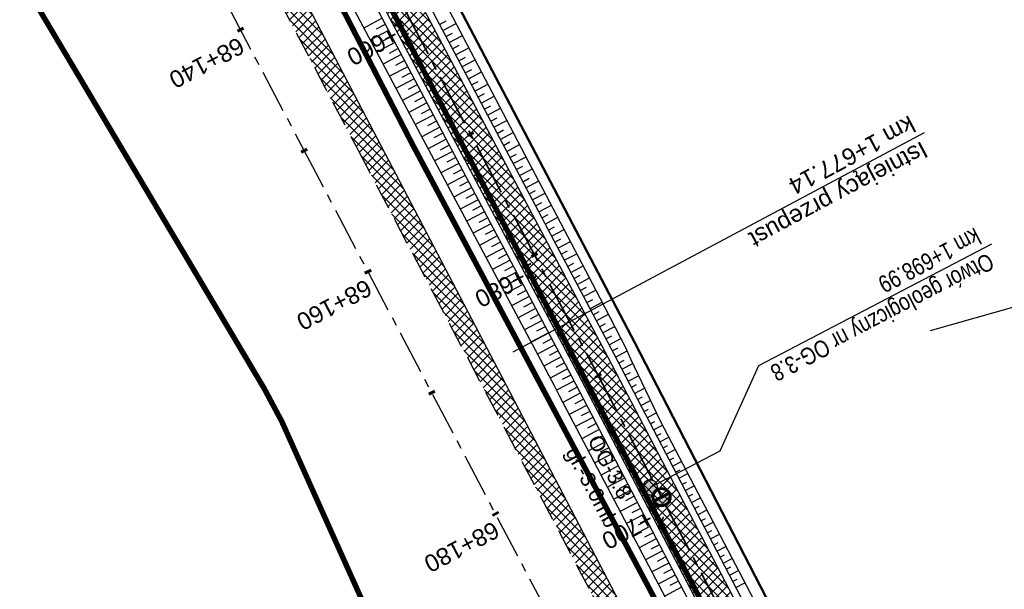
# Model space of a CAD drawing. Header units: metres. Extents: x 7529615 to 7533751, y 5721195 to 5727898.
# Tile 97 of 138: x 7530465 to 7530537, y 5726289 to 5726330. Entities that reach past the tile are written whole.
import ezdxf

# ---------------------------------------------------------------- set-up
doc = ezdxf.new("R2010")
doc.units = ezdxf.units.M
for name, pattern in [('CENTER', [50.8, 31.75, -6.35, 6.35, -6.35]), ('CENTER2', [28.575, 19.05, -3.175, 3.175, -3.175]), ('HIDDEN', [9.525, 6.35, -3.175])]:
    doc.linetypes.add(name, pattern=pattern)
for name, color, linetype in [('C-DROGI-SYTUACJA-ETYKIETY', 7, 'Continuous'), ('D-hatch-pobocza', 131, 'Continuous'), ('D-otw-geotechniczne', 4, 'Continuous'), ('D-pobocza', 60, 'Continuous'), ('D-rowy', 160, 'Continuous'), ('D-skarpa', 2, 'Continuous'), ('D-skarpa-kreskowanie', 2, 'Continuous')]:
    doc.layers.add(name, color=color, linetype=linetype)
for name, color, linetype, lineweight, true_color in [('D-hatch-ciag-pieszo-rowerowy', 7, 'Continuous', 13, 0xff9f80), ('D-linia-podzialowa-ZRID', 7, 'Continuous', 50, 0x40ff00), ('D-podzialy-dzialek-etap-III', 7, 'Continuous', 30, 0xff0040)]:
    doc.layers.add(name, color=color, linetype=linetype, lineweight=lineweight, true_color=true_color)
for name, color, linetype, lineweight in [('D-krawędzie', 3, 'Continuous', 30), ('D-obrzeża', 2, 'Continuous', 30), ('D-opisy', 2, 'Continuous', 30), ('D-otw-geotechniczne-opis', 7, 'Continuous', 30), ('D-oś', 2, 'CENTER', 30), ('D-pas-drogowy', 7, 'HIDDEN', 50)]:
    doc.layers.add(name, color=color, linetype=linetype, lineweight=lineweight)
doc.layers.add('poprzeczki', color=7, linetype='Continuous', true_color=0x0000c7)
doc.styles.add('2mm08', font='arial.ttf', dxfattribs={"width": 0.8})
doc.styles.add('ARIAL', font='arial.ttf', dxfattribs={"height": 1})
doc.styles.get("Standard").update_dxf_attribs({"font": 'arial.ttf'})
pattern_1 = [(45, (0, 0), (-0.33675960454, 0.33675960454), []), (135, (0, 0), (-0.33675960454, -0.33675960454), [])]

# ---------------------------------------------------------------- blocks, each defined once
blk = doc.blocks.new('AeccTickLine')
at = {"color": 0, "linetype": 'ByBlock', "lineweight": -2}
blk.add_line((0, 1), (0, -1), dxfattribs=at)
blk = doc.blocks.new('kilometraz')
at = {"linetype": 'ByBlock', "lineweight": -2}
blk.add_hatch(color=0, dxfattribs=at).paths.add_polyline_path([(0, -0.28125, 0.41421356), (0.28125, 0, 0.41421356), (0, 0.28125)])
at = {"color": 0, "linetype": 'ByBlock', "lineweight": -2}
blk.add_line((0, 0.28125), (0, -0.28125), dxfattribs=at)
blk.add_circle((0, 0), 0.28125, dxfattribs=at)
blk = doc.blocks.new('otwor')
at = {"layer": 'D-otw-geotechniczne', "lineweight": 25}
h = blk.add_hatch(color=256, dxfattribs=at)
edge = h.paths.add_edge_path()
edge.add_arc((0, 0), 1.16, 0, 360)
blk.add_circle((0, 0), 1.16, dxfattribs=at)

msp = doc.modelspace()

# ---------------------------------------------------------------- hatches: boundary and pattern name
at = {"layer": 'D-hatch-ciag-pieszo-rowerowy'}
h = msp.add_hatch(dxfattribs=at)
h.set_pattern_fill('ANSI37', color=256, scale=0.15, style=0)
h.set_pattern_definition(pattern_1)
edge = h.paths.add_edge_path()
edge.add_line((7530579.999, 5726163.494), (7530582.284, 5726164.519))
edge.add_line((7530582.284, 5726164.519), (7530574.938, 5726178.434))
edge.add_arc((7530619.154, 5726201.777), 50, 202.668, 207.83183, ccw=False)
edge.add_line((7530573.016, 5726182.508), (7530570.15, 5726189.371))
edge.add_arc((7530524.012, 5726170.102), 50, 22.668, 27.59344)
edge.add_line((7530568.325, 5726193.262), (7530565.111, 5726199.411))
edge.add_arc((7530529.661, 5726180.883), 40, 27.59344, 33.13089)
edge.add_line((7530563.158, 5726202.745), (7530555.511, 5726214.462))
edge.add_arc((7530589.008, 5726236.325), 40, 208.44752, 213.13089, ccw=False)
edge.add_line((7530553.837, 5726217.27), (7530543.028, 5726237.223))
edge.add_line((7530543.028, 5726237.223), (7530528.099, 5726266.319))
edge.add_line((7530528.099, 5726266.319), (7530507.524, 5726305.704))
edge.add_line((7530507.524, 5726305.704), (7530488.366, 5726341.909))
edge.add_line((7530488.366, 5726341.909), (7530485.291, 5726347.724))
edge.add_line((7530485.291, 5726347.724), (7530482.337, 5726347.963))
edge.add_line((7530482.337, 5726347.963), (7530486.156, 5726340.739))
edge.add_line((7530486.156, 5726340.739), (7530505.312, 5726304.54))
edge.add_line((7530505.312, 5726304.54), (7530525.878, 5726265.169))
edge.add_line((7530525.878, 5726265.169), (7530540.816, 5726236.057))
edge.add_line((7530540.816, 5726236.057), (7530551.688, 5726215.99))
edge.add_arc((7530586.858, 5726235.044), 40, 208.44752, 213.13089)
edge.add_line((7530553.361, 5726213.182), (7530560.998, 5726201.48))
edge.add_arc((7530527.501, 5726179.618), 40, 27.59344, 33.13089, ccw=False)
edge.add_line((7530562.951, 5726198.146), (7530566.06, 5726192.199))
edge.add_arc((7530521.747, 5726169.039), 50, 22.668, 27.59344, ccw=False)
edge.add_line((7530567.884, 5726188.309), (7530570.753, 5726181.44))
edge.add_arc((7530616.891, 5726200.71), 50, 202.668, 207.83183)
edge.add_line((7530572.675, 5726177.366), (7530579.999, 5726163.494))
at = {"layer": 'D-hatch-pobocza'}
h = msp.add_hatch(dxfattribs=at)
h.set_pattern_fill('ANSI37', color=256, scale=0.15, style=0)
h.set_pattern_definition(pattern_1)
h.paths.add_polyline_path([(7530484.05, 5726334.34), (7530471.92, 5726357.11), (7530458.95, 5726381.07), (7530447.57, 5726403.23), (7530435.55, 5726425.46), (7530424.34, 5726446.96), (7530408.22, 5726477.68), (7530396.72, 5726499.26), (7530381.74, 5726527.87), (7530371.44, 5726547.5), (7530359.58, 5726569.81), (7530349.42, 5726588.72), (7530332.29, 5726621.37), (7530323.72, 5726638.05), (7530306.54, 5726670.82), (7530298.56, 5726686.33), (7530287.26, 5726707.54), (7530284.291, 5726713.261), (7530282.67, 5726712.404), (7530284.501, 5726708.94), (7530291.376, 5726695.94), (7530296.046, 5726687.107), (7530304.464, 5726671.187), (7530316.604, 5726648.181), (7530333.058, 5726617.014), (7530350.004, 5726585.006), (7530367.258, 5726552.316), (7530385.763, 5726517.235), (7530404.054, 5726482.546), (7530421.087, 5726450.182), (7530442.442, 5726409.661), (7530463.421, 5726369.85), (7530489.269, 5726320.828), (7530506.412, 5726288.291), (7530524.315, 5726254.784), (7530540.549, 5726224.891), (7530548.273, 5726210.669), (7530551.697, 5726207.035), (7530543.21, 5726222.9), (7530538.34, 5726232.11), (7530533.7, 5726240.35), (7530511.95, 5726280.97), (7530499.24, 5726305.31)])

# ---------------------------------------------------------------- linework, layer by layer
at = {"layer": 'D-krawędzie', "linetype": 'HIDDEN', "ltscale": 0.3}
msp.add_lwpolyline([(7530333.058, 5726617.014), (7530350.004, 5726585.006), (7530367.258, 5726552.316), (7530385.763, 5726517.235), (7530404.054, 5726482.546), (7530421.087, 5726450.182), (7530442.442, 5726409.661), (7530463.421, 5726369.85), (7530489.269, 5726320.828), (7530506.412, 5726288.291), (7530524.315, 5726254.784), (7530540.549, 5726224.891), (7530548.24, 5726210.73)], dxfattribs=at)
at = {"layer": 'D-linia-podzialowa-ZRID', "color": 12, "ltscale": 15, "true_color": 0xc70000}
msp.add_lwpolyline([(7530343.244, 5726623.649), (7530360.23, 5726591.747), (7530383.209, 5726548.059), (7530406.018, 5726503.606), (7530427.465, 5726462.62), (7530447.928, 5726424.388), (7530471.127, 5726379.921), (7530490.501, 5726343.033), (7530509.499, 5726306.733), (7530529.89, 5726267.244), (7530543.852, 5726238.99), (7530554.809, 5726218.944), (7530559.027, 5726212.223), (7530563.061, 5726206.41), (7530566.934, 5726200.464), (7530569.771, 5726194.902), (7530571.473, 5726191.282), (7530572.839, 5726188.025), (7530575.295, 5726182.035), (7530579.737, 5726173.306), (7530583.3, 5726167.41), (7530583.3, 5726167.41), (7530583.3, 5726167.41)], dxfattribs=at)
at = {"layer": 'D-obrzeża'}
for points in [[(7530341.029, 5726622.467), (7530357.948, 5726590.066), (7530380.911, 5726546.861), (7530404.057, 5726502.584), (7530425.547, 5726461.605), (7530445.927, 5726422.724), (7530468.894, 5726378.737), (7530488.366, 5726341.909), (7530507.524, 5726305.704), (7530528.099, 5726266.319), (7530543.028, 5726237.223), (7530553.837, 5726217.27, 0.020438), (7530555.511, 5726214.462), (7530563.158, 5726202.745, -0.024166), (7530565.111, 5726199.411), (7530568.325, 5726193.262, -0.021495), (7530570.15, 5726189.371), (7530573.016, 5726182.508, 0.022535), (7530574.938, 5726178.434), (7530582.467, 5726164.173, 0.144123), (7530586.407, 5726160.127), (7530591.402, 5726157.316, -0.143266), (7530593.364, 5726155.308), (7530594.228, 5726153.684)], [(7530338.815, 5726621.306), (7530355.736, 5726588.901), (7530378.7, 5726545.696), (7530401.842, 5726501.425), (7530423.333, 5726460.444), (7530443.712, 5726421.565), (7530466.681, 5726377.574), (7530486.156, 5726340.739), (7530505.312, 5726304.54), (7530525.878, 5726265.169), (7530540.816, 5726236.057), (7530551.688, 5726215.99, 0.020438), (7530553.361, 5726213.182), (7530560.998, 5726201.48, -0.024166), (7530562.951, 5726198.146), (7530566.06, 5726192.199, -0.021495), (7530567.884, 5726188.309), (7530570.753, 5726181.44, 0.022535), (7530572.675, 5726177.366), (7530580.714, 5726162.138, 0.101584), (7530584.546, 5726157.479), (7530584.686, 5726157.365, -0.100735), (7530588.495, 5726152.75), (7530588.874, 5726152.037)]]:
    msp.add_lwpolyline(points, format="xyb", dxfattribs=at)
at = {"layer": 'D-opisy'}
msp.add_line((7530500.62, 5726306.08), (7530530.688, 5726322.12), dxfattribs=at)
at = {"layer": 'D-otw-geotechniczne-opis', "linetype": 'ByBlock', "lineweight": 30}
msp.add_lwpolyline([(7530535.578, 5726313.962), (7530518.557, 5726305.07), (7530515.72, 5726298.827), (7530510.632, 5726296.169)], dxfattribs=at)
at = {"layer": 'D-oś', "ltscale": 0.1}
msp.add_lwpolyline([(7530594.845, 5726110.895), (7530540.21, 5726214.45), (7530503.32, 5726286.651), (7530486.173, 5726319.196), (7530460.325, 5726368.218), (7530439.346, 5726408.03), (7530417.989, 5726448.552), (7530400.958, 5726480.914), (7530382.667, 5726515.602), (7530364.162, 5726550.682), (7530346.91, 5726583.371), (7530329.964, 5726615.378), (7530313.508, 5726646.548)], dxfattribs=at)
at = {"layer": 'D-oś', "linetype": 'CENTER2', "lineweight": 35, "ltscale": 0.2}
msp.add_lwpolyline([(7530467.787, 5726378.156), (7530487.261, 5726341.324), (7530506.418, 5726305.122), (7530526.989, 5726265.744), (7530541.922, 5726236.64), (7530552.763, 5726216.63, 0.020438), (7530554.436, 5726213.822), (7530562.078, 5726202.113, -0.024166), (7530564.031, 5726198.778), (7530567.392, 5726192.349, -0.021495), (7530568.851, 5726189.237), (7530572.059, 5726181.558, 0.022535), (7530573.596, 5726178.299), (7530581.269, 5726163.764, 0.096558), (7530584.871, 5726159.294), (7530589.549, 5726155.354, -0.108108), (7530591.633, 5726152.643), (7530599.06, 5726136.869, -0.193566), (7530599.404, 5726130.909), (7530599.097, 5726129.998, 0.223174), (7530599.583, 5726125.774), (7530602.576, 5726120.93, -0.017191)], format="xyb", dxfattribs=at)
at = {"layer": 'D-pas-drogowy', "ltscale": 0.2, "flags": 128}
msp.add_lwpolyline([(7531633.019, 5724182.834, 0.4, 0.4, 0), (7531617.559, 5724211.608, 0.4, 0.4, 0), (7531566.784, 5724302.736, 0.4, 0.4, 0), (7531538.419, 5724356.47, 0.4, 0.4, 0), (7531526.32, 5724379.39, 0.4, 0.4, 0), (7531516.102, 5724393.607, 0.4, 0.4, 0.001485), (7531513.78, 5724396.838, 0.4, 0.4, 0), (7531501.87, 5724413.41, 0.4, 0.4, 0), (7531474.926, 5724464.508, 0.4, 0.4, 0), (7531446.2, 5724518.992, 0.4, 0.4, 0), (7531424.962, 5724559.262, 0.4, 0.4, 0), (7531398.444, 5724609.566, 0.4, 0.4, 0), (7531379.647, 5724645.216, 0.4, 0.4, 0), (7531365.23, 5724672.56, 0.4, 0.4, 0), (7531341.306, 5724717.915, 0.4, 0.4, 0), (7531312.9, 5724771.789, 0.4, 0.4, 0), (7531292.591, 5724810.307, 0.4, 0.4, 0), (7531259.392, 5724873.271, 0.4, 0.4, 0), (7531233.74, 5724921.923, 0.4, 0.4, 0), (7531203.073, 5724980.092, 0.4, 0.4, 0), (7531173.471, 5725036.225, 0.4, 0.4, 0), (7531168.27, 5725046.09, 0.4, 0.4, 0), (7531172.29, 5725062.58, 0.4, 0.4, 0), (7531166.31, 5725074.58, 0.4, 0.4, 0), (7531150.32, 5725079.6, 0.4, 0.4, 0), (7531141.5, 5725096.43, 0.4, 0.4, 0), (7531109.312, 5725157.814, 0.4, 0.4, 0), (7531086.641, 5725201.048, 0.4, 0.4, 0), (7531059.198, 5725253.384, 0.4, 0.4, 0), (7531028.207, 5725312.489, 0.4, 0.4, 0), (7530999.105, 5725367.99, 0.4, 0.4, 0), (7530956.248, 5725449.725, 0.4, 0.4, 0), (7530924.398, 5725510.464, 0.4, 0.4, 0), (7530897.51, 5725561.74, 0.4, 0.4, 0), (7530894.46, 5725566.14, 0.4, 0.4, 0), (7530892.16, 5725570.49, 0.4, 0.4, 0), (7530869.363, 5725613.307, 0.4, 0.4, 0), (7530861.694, 5725627.705, 0.4, 0.4, 0), (7530852.74, 5725644.52, 0.4, 0.4, 0), (7530831.51, 5725684.2, 0.4, 0.4, 0), (7530811.13, 5725722.52, 0.4, 0.4, 0), (7530792.348, 5725757.941, 0.4, 0.4, 0), (7530768.03, 5725803.8, 0.4, 0.4, 0), (7530748.769, 5725840.179, 0.4, 0.4, 0), (7530727.7, 5725879.97, 0.4, 0.4, 0), (7530712.098, 5725909.545, 0.4, 0.4, 0), (7530693.644, 5725944.645, 0.4, 0.4, 0), (7530665.702, 5725997.539, 0.4, 0.4, 0), (7530641.76, 5726042.88, 0.4, 0.4, 0), (7530616.5, 5726091.48, 0.4, 0.4, 0), (7530604.628, 5726114.32, 0.4, 0.4, -0.007763), (7530602.5, 5726118.43, 0.4, 0.4, 0), (7530603.992, 5726123.395, 0.4, 0.4, 0), (7530606.53, 5726131.84, 0.4, 0.4, 0), (7530603.27, 5726136.83, 0.4, 0.4, 0), (7530593.776, 5726151.369, 0.4, 0.4, 0), (7530590.203, 5726156.84, 0.4, 0.4, 0), (7530583.3, 5726167.41, 0.4, 0.4, 0), (7530580.578, 5726170.428, 0.4, 0.4, 0), (7530575.85, 5726175.67, 0.4, 0.4, 0), (7530569.01, 5726186.66, 0.4, 0.4, 0), (7530562.555, 5726199.189, 0.4, 0.4, 0), (7530555.67, 5726211.39, 0.4, 0.4, 0), (7530548.29, 5726224.23, 0.4, 0.4, 0), (7530540.58, 5726237.71, 0.4, 0.4, 0), (7530532.68, 5726252.65, 0.4, 0.4, 0), (7530524.06, 5726269.35, 0.4, 0.4, 0), (7530502.82, 5726309.91, 0.4, 0.4, 0), (7530488.83, 5726336.63, 0.4, 0.4, 0), (7530466.03, 5726380.16, 0.4, 0.4, 0), (7530438.47, 5726432.77, 0.4, 0.4, 0), (7530424.53, 5726459.09, 0.4, 0.4, 0), (7530401.63, 5726502.97, 0.4, 0.4, 0), (7530383.38, 5726538.06, 0.4, 0.4, 0), (7530353.97, 5726593.52, 0.4, 0.4, 0), (7530338.47, 5726622.74, 0.4, 0.4, 0), (7530322.01, 5726653.88, 0.4, 0.4, 0), (7530297.54, 5726700.33, 0.4, 0.4, 0), (7530287.38, 5726719.6, 0.4, 0.4, 0), (7530285.95, 5726722.316, 0.4, 0.4, 0), (7530280.26, 5726733.12, 0.4, 0.4, 0), (7530266.73, 5726758.74, 0.4, 0.4, 0), (7530260.42, 5726770.47, 0.4, 0.4, 0), (7530253.25, 5726783.82, 0.4, 0.4, 0), (7530244.95, 5726799.33, 0.4, 0.4, 0), (7530239.39, 5726808.49, 0.4, 0.4, 0), (7530238.29, 5726807.9, 0.4, 0.4, 0), (7530218.11, 5726850.67, 0.4, 0.4, 0), (7530175.907, 5726928.168, 0.4, 0.4, 0), (7530096.68, 5727076.15, 0.4, 0.4, 0), (7530094.68, 5727079.89, 0.4, 0.4, 0), (7530064.597, 5727135.523, 0.4, 0.4, 0), (7530046.731, 5727168.892, 0.4, 0.4, 0), (7530025.803, 5727208.461, 0.4, 0.4, 0), (7530012.847, 5727232.979, 0.4, 0.4, 0), (7529994.15, 5727268.45, 0.4, 0.4, 0), (7529981.671, 5727291.93, 0.4, 0.4, 0), (7529949.89, 5727351.73, 0.4, 0.4, 0), (7529924.75, 5727399.03, 0.4, 0.4, 0), (7529915.516, 5727417.1, 0.4, 0.4, 0), (7529885.83, 5727475.19, 0.4, 0.4, 0), (7529862.56, 5727519.97, 0.4, 0.4, 0), (7529852.985, 5727538.191, 0.4, 0.4, 0), (7529836.513, 5727569.511, 0.4, 0.4, 0), (7529815.369, 5727609.141, 0.4, 0.4, 0), (7529792.795, 5727651.247, 0.4, 0.4, 0), (7529774.199, 5727685.858, 0.4, 0.4, 0), (7529746.966, 5727736.059, 0.4, 0.4, 0), (7529733.92, 5727757.62, 0.4, 0.4, 0), (7529708.607, 5727806.389, 0.4, 0.4, 0), (7529688.492, 5727796.345, 0.4, 0.4, 0), (7529723.55, 5727729.88, 0.4, 0.4, 0), (7529725.42, 5727730.2, 0.4, 0.4, 0), (7529735.38, 5727711.28, 0.4, 0.4, 0), (7529739.21, 5727707.77, 0.4, 0.4, 0), (7529753.31, 5727681.13, 0.4, 0.4, 0), (7529755.178, 5727682.114, 0.4, 0.4, 0), (7529792.102, 5727611.923, 0.4, 0.4, 0), (7529811.741, 5727574.662, 0.4, 0.4, 0), (7529835.194, 5727530.193, 0.4, 0.4, 0), (7529857.56, 5727487.787, 0.4, 0.4, 0), (7529875.155, 5727454.426, 0.4, 0.4, 0), (7529890.63, 5727425.131, 0.4, 0.4, 0), (7529900.671, 5727406.159, 0.4, 0.4, 0), (7529953.284, 5727306.747, 0.4, 0.4, 0), (7529983.208, 5727250.207, 0.4, 0.4, 0), (7530015.379, 5727189.42, 0.4, 0.4, 0), (7530062.319, 5727099.625, 0.4, 0.4, 0), (7530100.06, 5727027.16, 0.4, 0.4, 0), (7530105.06, 5727018.32, 0.4, 0.4, 0), (7530143.175, 5726945.066, 0.4, 0.4, 0), (7530170.547, 5726892.961, 0.4, 0.4, 0), (7530195.92, 5726850.75, 0.4, 0.4, 0), (7530194.71, 5726849.15, 0.4, 0.4, 0), (7530197.22, 5726845.06, 0.4, 0.4, 0), (7530254.03, 5726738.21, 0.4, 0.4, 0), (7530261.371, 5726724.163, 0.4, 0.4, 0), (7530281.54, 5726685.57, 0.4, 0.4, 0), (7530289.214, 5726671.967, 0.4, 0.4, 0), (7530300.51, 5726651.778, 0.4, 0.4, 0), (7530303.939, 5726645.168, 0.4, 0.4, 0), (7530334.708, 5726583.665, 0.4, 0.4, 0), (7530397.759, 5726458.5, 0.4, 0.4, 0), (7530450.41, 5726357.28, 0.4, 0.4, 0), (7530482.4, 5726303.41, 0.4, 0.4, 0), (7530483.688, 5726301.003, 0.4, 0.4, 0), (7530491.35, 5726283.94, 0.4, 0.4, 0), (7530512.67, 5726243.78, 0.4, 0.4, 0), (7530529.43, 5726209.46, 0.4, 0.4, 0), (7530571.29, 5726130.56, 0.4, 0.4, 0), (7530581.28, 5726107.21, 0.4, 0.4, 0), (7530591.16, 5726088.44, 0.4, 0.4, 0), (7530597.42, 5726080.68, 0.4, 0.4, 0), (7530607.21, 5726063.51, 0.4, 0.4, 0), (7530610.82, 5726061.93, 0.4, 0.4, 0), (7530634.935, 5726016.147, 0.4, 0.4, 0), (7530642.914, 5726001.078, 0.4, 0.4, 0), (7530695.12, 5725902.09, 0.4, 0.4, 0), (7530708.718, 5725876.303, 0.4, 0.4, 0), (7530755.54, 5725787.51, 0.4, 0.4, 0), (7530802.56, 5725694.925, 0.4, 0.4, 0), (7530840.085, 5725624.059, 0.4, 0.4, 0), (7530865.243, 5725577.494, 0.4, 0.4, 0), (7530914.557, 5725484.684, 0.4, 0.4, 0), (7530964.182, 5725390.836, 0.4, 0.4, 0), (7531008.007, 5725307.954, 0.4, 0.4, 0), (7531059.253, 5725211.041, 0.4, 0.4, 0), (7531127.66, 5725081.67, 0.4, 0.4, 0), (7531345.12, 5724669.94, 0.4, 0.4, 0), (7531388.464, 5724586.93, 0.4, 0.4, 0), (7531412.35, 5724541.183, 0.4, 0.4, 0), (7531482.09, 5724407.62, 0.4, 0.4, 0), (7531504.02, 5724366.79, 0.4, 0.4, 0), (7531519.374, 5724337.52, 0.4, 0.4, 0), (7531563.749, 5724252.932, 0.4, 0.4, 0), (7531602.175, 5724179.681, 0.4, 0.4, 0), (7531619.177, 5724147.204, 0.4, 0.4, 0), (7531625.038, 5724135.635, 0.4, 0.4, 0), (7531656.796, 5724073.316, 0.4, 0.4, 0), (7531675.12, 5724037.36, 0.4, 0.4, 0), (7531682.71, 5724022.92, 0.4, 0.4, 0), (7531705.565, 5723979.811, 0.4, 0.4, 0), (7531736.606, 5723921.262, 0.4, 0.4, 0), (7531750.46, 5723895.13, 0.4, 0.4, 0), (7531740.77, 5723886.56, 0.4, 0.4, 0), (7531732.86, 5723885, 0.4, 0.4, 0), (7531722.18, 5723887.77, 0.4, 0.4, 0), (7531729.87, 5723862.17, 0.4, 0.4, 0), (7531742.92, 5723861.93, 0.4, 0.4, 0), (7531763.71, 5723859.52, 0.4, 0.4, 0), (7531768.42, 5723854.12, 0.4, 0.4, 0), (7531787.42, 5723817.97, 0.4, 0.4, 0), (7531795.57, 5723809.82, 0.4, 0.4, 0), (7531816.347, 5723819.85, 0.4, 0.4, 0), (7531816.347, 5723819.85, 0.4, 0.4, 0), (7531805.06, 5723843.23, 0.4, 0.4, 0), (7531803.61, 5723886.23, 0.4, 0.4, 0), (7531803.61, 5723886.23, 0.4, 0.4, 0), (7531780.08, 5723929.25, 0.4, 0.4, 0), (7531758.69, 5723936.76, 0.4, 0.4, 0), (7531749.359, 5723946.412, 0.4, 0.4, 0), (7531742.71, 5723953.29, 0.4, 0.4, 0), (7531735.177, 5723967.878, 0.4, 0.4, 0), (7531722.37, 5723992.68, 0.4, 0.4, 0), (7531705.042, 5724030.886, 0.4, 0.4, 0), (7531699.47, 5724043.17, 0.4, 0.4, 0), (7531692.69, 5724058.11, 0.4, 0.4, 0), (7531679.672, 5724084.017, 0.4, 0.4, 0), (7531674.55, 5724094.21, 0.4, 0.4, 0), (7531666.633, 5724114.003, 0.4, 0.4, 0), (7531649, 5724153.82, 0.4, 0.4, 0), (7531641.49, 5724149.34, 0.4, 0.4, 0), (7531626.04, 5724179.34, 0.4, 0.4, 0), (7531633.03, 5724182.84, 0, 0, 0)], format="xyseb", dxfattribs=at)
at = {"layer": 'D-pobocza'}
for points in [[(7530324.032, 5726655.814), (7530341.472, 5726622.699), (7530358.39, 5726590.299), (7530381.354, 5726547.095), (7530404.5, 5726502.816), (7530425.99, 5726461.837), (7530446.37, 5726422.955), (7530469.336, 5726378.97), (7530488.808, 5726342.142), (7530507.967, 5726305.936), (7530528.543, 5726266.549), (7530543.47, 5726237.456), (7530554.277, 5726217.509, 0.020438), (7530555.929, 5726214.736), (7530563.577, 5726203.019, -0.024166), (7530565.554, 5726199.643), (7530568.768, 5726193.493, -0.021495), (7530570.611, 5726189.564), (7530573.478, 5726182.701, 0.022535), (7530575.38, 5726178.667), (7530582.909, 5726164.407)], [(7530320.936, 5726654.183), (7530338.372, 5726621.074), (7530355.294, 5726588.668), (7530378.258, 5726545.463), (7530401.399, 5726501.193), (7530422.89, 5726460.212), (7530443.269, 5726421.333), (7530466.238, 5726377.342), (7530485.714, 5726340.506), (7530504.869, 5726304.308), (7530525.434, 5726264.939), (7530540.374, 5726235.824), (7530551.248, 5726215.751, 0.020438), (7530552.942, 5726212.908), (7530560.579, 5726201.207, -0.024166), (7530562.508, 5726197.914), (7530565.617, 5726191.967, -0.021495), (7530567.423, 5726188.116), (7530570.292, 5726181.248, 0.022535), (7530572.232, 5726177.133), (7530572.779, 5726176.098)]]:
    msp.add_lwpolyline(points, format="xyb", dxfattribs=at)
msp.add_lwpolyline([(7530548.273, 5726210.669), (7530551.697, 5726207.035), (7530543.21, 5726222.9), (7530538.34, 5726232.11), (7530533.7, 5726240.35), (7530511.95, 5726280.97), (7530499.24, 5726305.31), (7530484.05, 5726334.34), (7530471.92, 5726357.11), (7530458.95, 5726381.07), (7530447.57, 5726403.23), (7530435.55, 5726425.46), (7530424.34, 5726446.96), (7530408.22, 5726477.68), (7530396.72, 5726499.26), (7530381.74, 5726527.87), (7530371.44, 5726547.5), (7530359.58, 5726569.81), (7530349.42, 5726588.72), (7530332.29, 5726621.37)], dxfattribs=at)
at = {"layer": 'D-podzialy-dzialek-etap-III'}
msp.add_lwpolyline([(7530531.13, 5726307.652), (7530537.489, 5726309.452)], dxfattribs=at)
at = {"layer": 'D-rowy', "linetype": 'HIDDEN', "ltscale": 0.1, "const_width": 0.4, "flags": 128}
msp.add_lwpolyline([(7530551.499, 5726212.267), (7530543.597, 5726226.236), (7530531.122, 5726249.92), (7530513.079, 5726284.072), (7530493.258, 5726321.227), (7530474.307, 5726357.907), (7530450.222, 5726402.72), (7530429.968, 5726441.454), (7530407.859, 5726483.738), (7530388.275, 5726520.931), (7530367.428, 5726560.809), (7530342.591, 5726608.109), (7530323.482, 5726644.276), (7530301.727, 5726686.325), (7530278.863, 5726729.805), (7530276.238, 5726736.773), (7530276.238, 5726736.773)], dxfattribs=at)
at = {"layer": 'D-skarpa', "linetype": 'Continuous'}
for points in [[(7530466.184, 5726373.325), (7530468.497, 5726368.892), (7530471.095, 5726364.61), (7530475.827, 5726355.8), (7530478.18, 5726351.388), (7530484.351, 5726339.785), (7530485.225, 5726338.144), (7530503.598, 5726303.63), (7530504.009, 5726302.848), (7530520.287, 5726271.864)], [(7530474.475, 5726372.053), (7530476.742, 5726367.596), (7530479.076, 5726363.173), (7530481.419, 5726358.757), (7530483.743, 5726354.329), (7530486.059, 5726349.898), (7530489.837, 5726342.685), (7530490.699, 5726341.041), (7530506.95, 5726310.042), (7530508.829, 5726306.398), (7530509.203, 5726305.562), (7530511.355, 5726301.044), (7530529.219, 5726266.909)]]:
    msp.add_lwpolyline(points, dxfattribs=at)
at = {"layer": 'D-skarpa-kreskowanie', "linetype": 'Continuous'}
for p, q in [((7530491.029, 5726330.461, 107.557), (7530489.692, 5726329.753, 106.548)), ((7530491.263, 5726330.019, 107.557), (7530490.595, 5726329.665, 107.052)), ((7530495.228, 5726330.009, 107.686), (7530495.719, 5726330.269, 107.316)), ((7530495.462, 5726329.567, 107.686), (7530496.442, 5726330.086, 106.947)), ((7530491.497, 5726329.577, 107.556), (7530490.162, 5726328.87, 106.549)), ((7530495.696, 5726329.125, 107.686), (7530496.185, 5726329.384, 107.317)), ((7530491.965, 5726328.693, 107.556), (7530490.632, 5726327.988, 106.55)), ((7530491.731, 5726329.135, 107.556), (7530491.064, 5726328.782, 107.053)), ((7530495.93, 5726328.683, 107.685), (7530496.906, 5726329.2, 106.949)), ((7530492.199, 5726328.251, 107.556), (7530491.533, 5726327.899, 107.053)), ((7530496.164, 5726328.242, 107.685), (7530496.651, 5726328.499, 107.318)), ((7530496.398, 5726327.8, 107.685), (7530497.371, 5726328.314, 106.951)), ((7530492.433, 5726327.809, 107.556), (7530491.102, 5726327.105, 106.552)), ((7530492.666, 5726327.367, 107.556), (7530492.001, 5726327.015, 107.054)), ((7530496.631, 5726327.358, 107.685), (7530497.117, 5726327.615, 107.319)), ((7530496.865, 5726326.916, 107.685), (7530497.835, 5726327.429, 106.953)), ((7530492.9, 5726326.925, 107.555), (7530491.571, 5726326.222, 106.553)), ((7530493.134, 5726326.484, 107.555), (7530492.47, 5726326.132, 107.054)), ((7530497.099, 5726326.474, 107.685), (7530497.583, 5726326.73, 107.32)), ((7530497.333, 5726326.032, 107.684), (7530498.299, 5726326.543, 106.956)), ((7530493.368, 5726326.042, 107.555), (7530492.041, 5726325.34, 106.554)), ((7530497.567, 5726325.59, 107.684), (7530498.049, 5726325.845, 107.32)), ((7530497.801, 5726325.148, 107.684), (7530498.764, 5726325.657, 106.958)), ((7530493.836, 5726325.158, 107.555), (7530492.511, 5726324.457, 106.556)), ((7530493.602, 5726325.6, 107.555), (7530492.939, 5726325.249, 107.055)), ((7530498.035, 5726324.706, 107.684), (7530498.515, 5726324.96, 107.321)), ((7530494.304, 5726324.274, 107.554), (7530492.981, 5726323.574, 106.557)), ((7530494.07, 5726324.716, 107.555), (7530493.408, 5726324.366, 107.055)), ((7530498.268, 5726324.264, 107.684), (7530499.228, 5726324.772, 106.96)), ((7530494.537, 5726323.832, 107.554), (7530493.877, 5726323.482, 107.056)), ((7530498.502, 5726323.822, 107.684), (7530498.981, 5726324.076, 107.322)), ((7530498.736, 5726323.38, 107.683), (7530499.692, 5726323.886, 106.962)), ((7530494.771, 5726323.39, 107.554), (7530493.451, 5726322.691, 106.558)), ((7530495.005, 5726322.948, 107.554), (7530494.346, 5726322.599, 107.056)), ((7530498.97, 5726322.938, 107.683), (7530499.447, 5726323.191, 107.323)), ((7530499.204, 5726322.496, 107.683), (7530500.157, 5726323, 106.965)), ((7530495.239, 5726322.506, 107.554), (7530493.921, 5726321.809, 106.56)), ((7530495.473, 5726322.064, 107.554), (7530494.814, 5726321.716, 107.057)), ((7530499.438, 5726322.054, 107.683), (7530499.913, 5726322.306, 107.324)), ((7530499.672, 5726321.612, 107.683), (7530500.621, 5726322.115, 106.967)), ((7530495.707, 5726321.622, 107.553), (7530494.391, 5726320.926, 106.561)), ((7530499.906, 5726321.171, 107.683), (7530500.379, 5726321.421, 107.325)), ((7530496.174, 5726320.738, 107.553), (7530494.861, 5726320.043, 106.562)), ((7530495.941, 5726321.18, 107.553), (7530495.283, 5726320.832, 107.057)), ((7530500.139, 5726320.729, 107.682), (7530501.085, 5726321.229, 106.969)), ((7530496.408, 5726320.296, 107.553), (7530495.752, 5726319.949, 107.058)), ((7530500.373, 5726320.287, 107.682), (7530500.845, 5726320.536, 107.326)), ((7530500.607, 5726319.845, 107.682), (7530501.55, 5726320.343, 106.971)), ((7530496.642, 5726319.854, 107.553), (7530495.331, 5726319.16, 106.564)), ((7530496.876, 5726319.413, 107.553), (7530496.221, 5726319.066, 107.058)), ((7530500.841, 5726319.403, 107.682), (7530501.311, 5726319.652, 107.327)), ((7530501.075, 5726318.961, 107.682), (7530502.014, 5726319.458, 106.973)), ((7530497.11, 5726318.971, 107.552), (7530495.801, 5726318.278, 106.565)), ((7530497.344, 5726318.529, 107.552), (7530496.69, 5726318.183, 107.059)), ((7530501.309, 5726318.519, 107.682), (7530501.777, 5726318.767, 107.328)), ((7530501.543, 5726318.077, 107.681), (7530502.478, 5726318.572, 106.976)), ((7530497.578, 5726318.087, 107.552), (7530496.271, 5726317.395, 106.566)), ((7530501.776, 5726317.635, 107.681), (7530502.243, 5726317.882, 107.329)), ((7530498.045, 5726317.203, 107.552), (7530496.74, 5726316.512, 106.567)), ((7530497.811, 5726317.645, 107.552), (7530497.158, 5726317.299, 107.059)), ((7530502.01, 5726317.193, 107.681), (7530502.942, 5726317.686, 106.978)), ((7530498.513, 5726316.319, 107.551), (7530497.21, 5726315.63, 106.569)), ((7530498.279, 5726316.761, 107.551), (7530497.627, 5726316.416, 107.06)), ((7530502.244, 5726316.751, 107.681), (7530502.709, 5726316.997, 107.33)), ((7530502.478, 5726316.309, 107.681), (7530503.407, 5726316.801, 106.98)), ((7530498.747, 5726315.877, 107.551), (7530498.096, 5726315.533, 107.06)), ((7530502.712, 5726315.867, 107.681), (7530503.175, 5726316.113, 107.331)), ((7530502.946, 5726315.425, 107.68), (7530503.871, 5726315.915, 106.982)), ((7530498.981, 5726315.435, 107.551), (7530497.68, 5726314.747, 106.57)), ((7530499.215, 5726314.993, 107.551), (7530498.565, 5726314.649, 107.061)), ((7530503.18, 5726314.983, 107.68), (7530503.641, 5726315.228, 107.332)), ((7530503.413, 5726314.541, 107.68), (7530504.335, 5726315.029, 106.985)), ((7530499.448, 5726314.551, 107.551), (7530498.15, 5726313.864, 106.571)), ((7530503.647, 5726314.1, 107.68), (7530504.107, 5726314.343, 107.333)), ((7530503.881, 5726313.658, 107.68), (7530504.8, 5726314.144, 106.987)), ((7530499.916, 5726313.667, 107.55), (7530498.62, 5726312.981, 106.573)), ((7530499.682, 5726314.109, 107.55), (7530499.034, 5726313.766, 107.061)), ((7530504.115, 5726313.216, 107.68), (7530504.573, 5726313.458, 107.334)), ((7530500.384, 5726312.783, 107.55), (7530499.09, 5726312.099, 106.574)), ((7530500.15, 5726313.225, 107.55), (7530499.503, 5726312.883, 107.062)), ((7530504.349, 5726312.774, 107.679), (7530505.264, 5726313.258, 106.989)), ((7530500.618, 5726312.342, 107.55), (7530499.971, 5726311.999, 107.062)), ((7530504.583, 5726312.332, 107.679), (7530505.039, 5726312.573, 107.335)), ((7530504.817, 5726311.89, 107.679), (7530505.728, 5726312.372, 106.991)), ((7530500.852, 5726311.9, 107.55), (7530499.56, 5726311.216, 106.575)), ((7530501.085, 5726311.458, 107.549), (7530500.44, 5726311.116, 107.063)), ((7530505.05, 5726311.448, 107.679), (7530505.506, 5726311.689, 107.336)), ((7530505.284, 5726311.006, 107.679), (7530506.193, 5726311.487, 106.993)), ((7530501.319, 5726311.016, 107.549), (7530500.03, 5726310.333, 106.577)), ((7530501.553, 5726310.574, 107.549), (7530500.909, 5726310.233, 107.063)), ((7530505.518, 5726310.564, 107.678), (7530505.972, 5726310.804, 107.337)), ((7530505.752, 5726310.122, 107.678), (7530506.657, 5726310.601, 106.996)), ((7530501.787, 5726310.132, 107.549), (7530500.5, 5726309.451, 106.578)), ((7530505.986, 5726309.68, 107.678), (7530506.438, 5726309.919, 107.337)), ((7530502.255, 5726309.248, 107.549), (7530500.97, 5726308.568, 106.579)), ((7530502.021, 5726309.69, 107.549), (7530501.378, 5726309.35, 107.064)), ((7530506.22, 5726309.238, 107.678), (7530507.119, 5726309.714, 107)), ((7530502.489, 5726308.806, 107.548), (7530501.847, 5726308.466, 107.064)), ((7530506.454, 5726308.796, 107.678), (7530506.901, 5726309.033, 107.34)), ((7530506.687, 5726308.354, 107.678), (7530507.577, 5726308.825, 107.006)), ((7530502.723, 5726308.364, 107.548), (7530501.44, 5726307.685, 106.581)), ((7530502.956, 5726307.922, 107.548), (7530502.315, 5726307.583, 107.065)), ((7530506.921, 5726307.912, 107.677), (7530507.364, 5726308.147, 107.344)), ((7530507.155, 5726307.47, 107.677), (7530508.035, 5726307.936, 107.013)), ((7530503.19, 5726307.48, 107.548), (7530501.909, 5726306.802, 106.582)), ((7530503.424, 5726307.038, 107.548), (7530502.784, 5726306.7, 107.065)), ((7530507.389, 5726307.029, 107.677), (7530507.827, 5726307.26, 107.347)), ((7530507.623, 5726306.587, 107.677), (7530508.494, 5726307.047, 107.02)), ((7530503.658, 5726306.596, 107.548), (7530502.379, 5726305.92, 106.583)), ((7530507.857, 5726306.145, 107.677), (7530508.29, 5726306.374, 107.35)), ((7530504.126, 5726305.712, 107.547), (7530502.849, 5726305.037, 106.584)), ((7530503.892, 5726306.154, 107.547), (7530503.253, 5726305.816, 107.066)), ((7530508.089, 5726305.702, 107.677), (7530508.941, 5726306.147, 107.036)), ((7530504.593, 5726304.829, 107.547), (7530503.319, 5726304.154, 106.586)), ((7530504.36, 5726305.27, 107.547), (7530503.722, 5726304.933, 107.066)), ((7530508.321, 5726305.259, 107.676), (7530508.733, 5726305.474, 107.366)), ((7530508.552, 5726304.816, 107.676), (7530509.358, 5726305.237, 107.07)), ((7530504.827, 5726304.387, 107.547), (7530504.191, 5726304.05, 107.067)), ((7530508.784, 5726304.373, 107.676), (7530509.179, 5726304.579, 107.379)), ((7530509.015, 5726303.929, 107.676), (7530509.788, 5726304.333, 107.095)), ((7530505.059, 5726303.944, 107.547), (7530503.784, 5726303.277, 106.587)), ((7530505.291, 5726303.5, 107.546), (7530504.653, 5726303.168, 107.067)), ((7530509.247, 5726303.486, 107.676), (7530509.625, 5726303.684, 107.391)), ((7530509.478, 5726303.043, 107.676), (7530510.219, 5726303.43, 107.119)), ((7530505.522, 5726303.057, 107.546), (7530504.249, 5726302.392, 106.588)), ((7530505.754, 5726302.614, 107.546), (7530505.117, 5726302.282, 107.067)), ((7530509.71, 5726302.6, 107.675), (7530510.072, 5726302.789, 107.403)), ((7530505.985, 5726302.171, 107.546), (7530504.714, 5726301.507, 106.59)), ((7530509.941, 5726302.157, 107.675), (7530510.649, 5726302.526, 107.143)), ((7530510.173, 5726301.713, 107.675), (7530510.518, 5726301.894, 107.415)), ((7530506.448, 5726301.285, 107.546), (7530505.179, 5726300.622, 106.591)), ((7530506.217, 5726301.728, 107.546), (7530505.582, 5726301.396, 107.068)), ((7530510.405, 5726301.27, 107.675), (7530511.079, 5726301.623, 107.168)), ((7530506.68, 5726300.841, 107.545), (7530506.046, 5726300.51, 107.068)), ((7530510.636, 5726300.827, 107.675), (7530510.965, 5726300.999, 107.427)), ((7530510.868, 5726300.384, 107.675), (7530511.521, 5726300.726, 107.183)), ((7530506.911, 5726300.398, 107.545), (7530505.644, 5726299.736, 106.592)), ((7530507.143, 5726299.955, 107.545), (7530506.51, 5726299.624, 107.069)), ((7530511.099, 5726299.941, 107.674), (7530511.426, 5726300.112, 107.428)), ((7530511.331, 5726299.498, 107.674), (7530511.985, 5726299.84, 107.182)), ((7530507.374, 5726299.512, 107.545), (7530506.109, 5726298.851, 106.593)), ((7530507.606, 5726299.069, 107.545), (7530506.974, 5726298.739, 107.069)), ((7530511.562, 5726299.054, 107.674), (7530511.889, 5726299.225, 107.428)), ((7530507.837, 5726298.626, 107.545), (7530506.574, 5726297.966, 106.594)), ((7530511.794, 5726298.611, 107.674), (7530512.449, 5726298.954, 107.181)), ((7530512.025, 5726298.168, 107.674), (7530512.353, 5726298.339, 107.427)), ((7530508.3, 5726297.739, 107.544), (7530507.039, 5726297.08, 106.596)), ((7530508.069, 5726298.182, 107.544), (7530507.438, 5726297.853, 107.07)), ((7530512.257, 5726297.725, 107.674), (7530512.912, 5726298.068, 107.18)), ((7530508.532, 5726297.296, 107.544), (7530507.902, 5726296.967, 107.07)), ((7530512.488, 5726297.282, 107.673), (7530512.816, 5726297.453, 107.427)), ((7530512.72, 5726296.839, 107.673), (7530513.376, 5726297.182, 107.179)), ((7530508.763, 5726296.853, 107.544), (7530507.504, 5726296.195, 106.597)), ((7530508.995, 5726296.41, 107.544), (7530508.366, 5726296.081, 107.071)), ((7530512.951, 5726296.395, 107.673), (7530513.28, 5726296.567, 107.426)), ((7530513.183, 5726295.952, 107.673), (7530513.84, 5726296.296, 107.179)), ((7530509.226, 5726295.967, 107.544), (7530507.969, 5726295.31, 106.598)), ((7530509.458, 5726295.523, 107.543), (7530508.83, 5726295.195, 107.071)), ((7530513.414, 5726295.509, 107.673), (7530513.743, 5726295.681, 107.425)), ((7530509.689, 5726295.08, 107.543), (7530508.435, 5726294.425, 106.599)), ((7530513.646, 5726295.066, 107.673), (7530514.303, 5726295.41, 107.178)), ((7530513.877, 5726294.623, 107.672), (7530514.206, 5726294.795, 107.425)), ((7530510.152, 5726294.194, 107.543), (7530508.9, 5726293.539, 106.601)), ((7530509.921, 5726294.637, 107.543), (7530509.294, 5726294.31, 107.071)), ((7530514.109, 5726294.18, 107.672), (7530514.767, 5726294.524, 107.177)), ((7530510.615, 5726293.307, 107.543), (7530509.365, 5726292.654, 106.602)), ((7530510.384, 5726293.751, 107.543), (7530509.758, 5726293.424, 107.072)), ((7530514.34, 5726293.736, 107.672), (7530514.67, 5726293.908, 107.424)), ((7530514.572, 5726293.293, 107.672), (7530515.231, 5726293.638, 107.176)), ((7530510.847, 5726292.864, 107.542), (7530510.222, 5726292.538, 107.072)), ((7530514.803, 5726292.85, 107.672), (7530515.133, 5726293.022, 107.424)), ((7530515.035, 5726292.407, 107.672), (7530515.695, 5726292.752, 107.175)), ((7530511.078, 5726292.421, 107.542), (7530509.83, 5726291.769, 106.603)), ((7530511.31, 5726291.978, 107.542), (7530510.686, 5726291.652, 107.073)), ((7530515.266, 5726291.964, 107.671), (7530515.596, 5726292.136, 107.423)), ((7530515.498, 5726291.52, 107.671), (7530516.158, 5726291.866, 107.174)), ((7530511.541, 5726291.535, 107.542), (7530510.295, 5726290.884, 106.604)), ((7530515.729, 5726291.077, 107.671), (7530516.06, 5726291.25, 107.422)), ((7530512.004, 5726290.648, 107.541), (7530510.76, 5726289.998, 106.605)), ((7530511.773, 5726291.092, 107.542), (7530511.15, 5726290.766, 107.073)), ((7530515.961, 5726290.634, 107.671), (7530516.622, 5726290.98, 107.174)), ((7530512.467, 5726289.762, 107.541), (7530511.225, 5726289.113, 106.607)), ((7530512.236, 5726290.205, 107.541), (7530511.614, 5726289.88, 107.074)), ((7530516.192, 5726290.191, 107.671), (7530516.523, 5726290.364, 107.422)), ((7530516.424, 5726289.748, 107.671), (7530517.086, 5726290.094, 107.173)), ((7530512.699, 5726289.319, 107.541), (7530512.078, 5726288.995, 107.074)), ((7530516.655, 5726289.305, 107.67), (7530516.986, 5726289.478, 107.421)), ((7530516.887, 5726288.861, 107.67), (7530517.549, 5726289.208, 107.172)), ((7530512.93, 5726288.876, 107.541), (7530511.69, 5726288.228, 106.608))]:
    msp.add_line(p, q, dxfattribs=at)

# ---------------------------------------------------------------- block references
at = {"layer": 'C-DROGI-SYTUACJA-ETYKIETY', "color": 2, "linetype": 'Continuous', "lineweight": 60, "xscale": 0.25, "yscale": 0.25, "zscale": 0.25}
for p, rotation in [((7530480.669, 5726329.635), 297.8016596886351), ((7530485.333, 5726320.789), 297.8016596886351), ((7530489.995, 5726311.942), 297.7831679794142), ((7530494.656, 5726303.095), 297.7831679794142), ((7530499.317, 5726294.248), 297.7831679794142)]:
    msp.add_blockref('AeccTickLine', p, dxfattribs=dict(at, rotation=rotation))
at = {"layer": 'D-otw-geotechniczne', "lineweight": 25, "xscale": -0.4687499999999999, "yscale": 0.4687499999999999, "zscale": 0.4687499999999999, "rotation": 309.871563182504}
msp.add_blockref('otwor', (7530510.632, 5726296.169), dxfattribs=at)
at = {"layer": 'poprzeczki', "color": 2, "linetype": 'Continuous', "lineweight": 60, "xscale": 0.25, "yscale": 0.25, "zscale": 0.25}
for p, rotation in [((7530497.485, 5726322.004), 297.8865415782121), ((7530502.162, 5726313.165), 297.8865415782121), ((7530506.835, 5726304.324), 297.5819487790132)]:
    msp.add_blockref('AeccTickLine', p, dxfattribs=dict(at, rotation=rotation))
at = {"layer": 'poprzeczki', "color": 10, "linetype": 'Continuous', "lineweight": 60, "xscale": 2.249999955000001, "yscale": 2.249999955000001, "zscale": 2.249999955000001, "rotation": 297.5819487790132}
msp.add_blockref('kilometraz', (7530511.465, 5726295.461), dxfattribs=at)

# ---------------------------------------------------------------- texts
at = {"layer": 'C-DROGI-SYTUACJA-ETYKIETY', "color": 2}
for s, rotation, p in [('1+660', 207.88654, (7530492.651, 5726330.336)), ('68+140', 207.80166, (7530480.512, 5726329.128)), ('1+680', 207.88654, (7530502.006, 5726312.658)), ('68+160', 207.78317, (7530489.838, 5726311.436)), ('1+700', 207.58195, (7530511.306, 5726294.955)), ('68+180', 207.78317, (7530499.16, 5726293.741))]:
    msp.add_text(s, height=1.25, rotation=rotation, dxfattribs=at).set_placement(p)
at = {"layer": 'D-opisy'}
for s, p in [('km 1+677.14', (7530529.568, 5726323.403)), ('Istniejący przepust', (7530530.485, 5726321.517))]:
    msp.add_text(s, height=1.25, rotation=208.0783, dxfattribs=at).set_placement(p)
at = {"layer": 'D-otw-geotechniczne', "linetype": 'Continuous', "insert": (7530506.993, 5726300.143), "char_height": 1.1, "attachment_point": 1, "rotation": 298, "style": 'ARIAL'}
msp.add_mtext_dynamic_manual_height_columns('OG-3.8\\Pgł.-3.0mb', width=9.91454, gutter_width=6, heights=[0], dxfattribs=at)
at = {"layer": 'D-otw-geotechniczne-opis', "linetype": 'Continuous', "insert": (7530535.135, 5726313.73), "char_height": 1.25, "attachment_point": 4, "rotation": 207.58195, "style": '2mm08'}
msp.add_mtext('Otwór geologiczny nr OG-3.8\\Pkm 1+698.99', dxfattribs=at)

doc.saveas('drawing.dxf')
